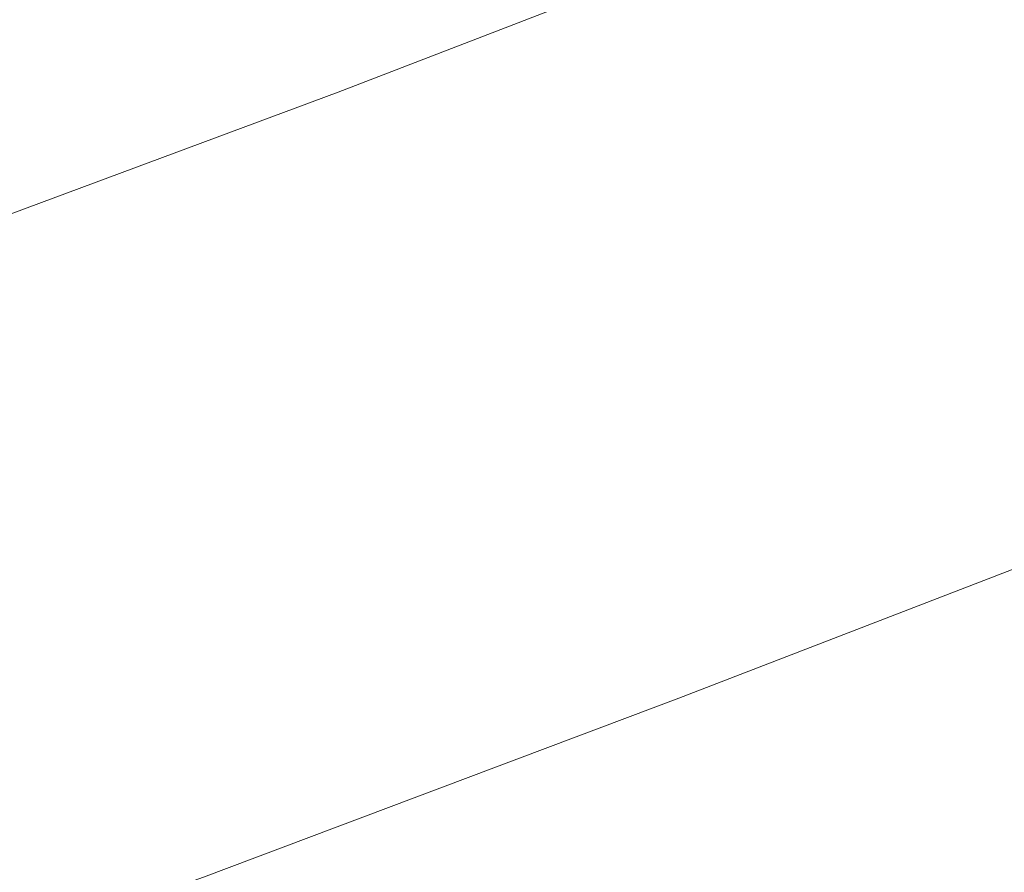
# Model space of a CAD drawing. Extents: x 1620613 to 1693141, y 557269 to 607790.
# Tile 75 of 256: x 1620779.23 to 1620780.66, y 607291.72 to 607292.96. Entities that reach past the tile are written whole.
import ezdxf

# ---------------------------------------------------------------- set-up
doc = ezdxf.new("R2010")
doc.units = 0
doc.header["$LTSCALE"] = 10
doc.header["$MEASUREMENT"] = 0
doc.linetypes.add('DGN Style 2', pattern=[7.346996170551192, 4.408197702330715, -2.938798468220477])
doc.linetypes.add('DGN Style 3', pattern=[10.28579463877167, 7.346996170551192, -2.938798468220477])
doc.layers.add('DT_X_Contour_Minor', color=136, linetype='DGN Style 3', lineweight=0)
doc.layers.add('SV_X_Top_of_Bank', color=97, linetype='DGN Style 2', lineweight=0)

# ---------------------------------------------------------------- blocks, each defined once
blk = doc.blocks.new('*U1004')
at = {"layer": 'DT_X_Contour_Minor', "transparency": 33554559, "flags": 128}
for points, elevation in [([(-15.21616715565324, 53.13950447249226), (-19.81874134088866, 49.86354265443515), (-20.72156229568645, 49.22141635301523), (-21.45749336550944, 48.69902108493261), (-22.02653455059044, 48.29635685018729), (-22.42868585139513, 48.01342364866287), (-23.27856947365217, 47.41857648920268), (-23.80416834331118, 46.98556298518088), (-24.74355223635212, 46.13265784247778), (-26.09672115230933, 44.85986106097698), (-27.86367509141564, 43.16717264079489), (-33.12726562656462, 38.09348133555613), (-34.87997650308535, 36.41065848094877), (-36.19041623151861, 35.16745839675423), (-37.05858481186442, 34.36388108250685), (-37.48448224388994, 33.99992653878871), (-38.03051386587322, 33.61554478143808), (-38.21858775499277, 33.48693160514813), (-38.37328570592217, 33.38937839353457), (-38.49460771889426, 33.32288514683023), (-38.5825537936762, 33.28745186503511), (-38.77257540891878, 33.23437640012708), (-38.88521126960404, 33.17604471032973), (-39.08060264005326, 33.04085623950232), (-39.3587495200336, 32.82881098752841), (-39.71965190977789, 32.53990895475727), (-40.79239896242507, 31.66702782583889), (-41.21281239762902, 31.37527341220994), (-41.66949241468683, 31.15467101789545), (-42.16243901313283, 31.00522064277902), (-42.6916521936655, 30.92692228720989), (-44.15124278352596, 30.8129960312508), (-44.65910627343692, 30.77541925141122), (-45.08800380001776, 30.74813360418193), (-45.43793536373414, 30.73113908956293), (-45.7089009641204, 30.72443570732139), (-46.78915318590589, 30.71716589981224), (-50.25550565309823, 29.22997960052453), (-51.06818505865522, 28.88110715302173), (-52.02064364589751, 28.47185536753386), (-53.11288141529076, 28.00222424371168), (-54.34489836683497, 27.47221378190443), (-57.81664914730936, 25.97834676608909), (-59.108489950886, 25.4196177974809), (-60.38019927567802, 24.86383115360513), (-61.63177712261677, 24.31098683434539), (-62.86322349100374, 23.76108483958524), (-66.12023850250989, 22.29860262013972), (-67.36429721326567, 21.74074830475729), (-68.65371208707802, 21.16404702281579), (-69.9884831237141, 20.56849877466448), (-71.36861032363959, 19.95410356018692), (-75.10942440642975, 18.29058703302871), (-76.51567851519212, 17.66446206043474), (-77.92883027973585, 17.03372453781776), (-79.34887969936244, 16.39837446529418), (-80.77582677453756, 15.75841184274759), (-84.59021584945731, 14.04569478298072), (-85.96780275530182, 13.42649090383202), (-87.23977166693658, 12.8534170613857), (-88.40612258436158, 12.32647325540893), (-89.46685550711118, 11.84565948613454), (-92.15465264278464, 10.62499615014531), (-93.16140094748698, 10.16824392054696), (-94.16579800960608, 9.713484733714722), (-95.16784382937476, 9.260718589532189), (-96.16753840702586, 8.809945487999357), (-98.83025562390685, 7.610541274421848), (-99.75191201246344, 7.19545492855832), (-100.5198432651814, 6.84974905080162), (-101.1340493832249, 6.573423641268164), (-101.5945303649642, 6.366478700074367), (-102.6175128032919, 5.907132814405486), (-103.011255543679, 5.728681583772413), (-103.425246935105, 5.537837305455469), (-103.8594869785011, 5.334599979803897), (-104.3139756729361, 5.1189696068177), (-105.5529437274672, 4.527431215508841), (-105.9805033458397, 4.32358178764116), (-106.3339561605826, 4.1556872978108), (-106.613302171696, 4.023747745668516), (-106.818541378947, 3.927763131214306), (-107.2670368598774, 3.719744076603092), (-107.4843943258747, 3.619638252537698), (-107.8000951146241, 3.475335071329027), (-108.2141392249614, 3.286834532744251), (-108.7265266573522, 3.054136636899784), (-110.2240175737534, 2.374679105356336), (-110.7152033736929, 2.152073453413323), (-111.0656425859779, 1.993849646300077), (-111.2753352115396, 1.900007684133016), (-111.3442812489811, 1.870547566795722), (-111.3404752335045, 1.87782971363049), (-111.3429190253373, 1.878463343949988), (-111.3531049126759, 1.874902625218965), (-111.371032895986, 1.867147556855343), (-111.3967029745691, 1.855198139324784), (-111.4754793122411, 1.817740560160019), (-111.5018743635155, 1.805381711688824), (-111.5219772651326, 1.796398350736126), (-111.5357880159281, 1.79079047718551), (-111.5433066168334, 1.788558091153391), (-111.5549666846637, 1.787105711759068), (-111.5624210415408, 1.784814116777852), (-111.5760390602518, 1.779028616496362), (-111.5958207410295, 1.769749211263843), (-111.6217660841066, 1.756975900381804), (-111.6991718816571, 1.718255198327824), (-111.7342200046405, 1.700687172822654), (-111.7813100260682, 1.677023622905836), (-111.8404419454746, 1.647264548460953), (-111.9116157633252, 1.611409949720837), (-112.2718580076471, 1.429865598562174), (-113.0350606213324, -0.2474059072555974), (-113.2177541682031, -0.6502334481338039), (-113.4387479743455, -1.13988542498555), (-113.6980420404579, -1.716361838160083), (-113.9956363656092, -2.379662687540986), (-114.8402882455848, -4.264230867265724), (-115.2146300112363, -4.99066763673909), (-115.7041663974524, -5.756551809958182), (-116.3088974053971, -6.561883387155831), (-117.0288230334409, -7.406662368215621), (-120.6572634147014, -11.44100822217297), (-121.7109238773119, -12.4702595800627), (-121.9242665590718, -12.67251216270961), (-122.1127258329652, -12.838162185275), (-122.2763016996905, -12.96720964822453), (-122.4149941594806, -13.0596545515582), (-122.7516628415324, -13.25737088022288), (-123.1181484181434, -13.47519358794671), (-123.9651036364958, -13.98037446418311), (-125.2925284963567, -14.77291350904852), (-127.1004229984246, -15.85281072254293), (-132.5621011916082, -19.11568085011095), (-134.3564604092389, -20.18775530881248), (-135.643279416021, -20.95682608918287), (-136.4225582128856, -21.4228931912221), (-136.6942967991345, -21.5859566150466), (-136.7422127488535, -21.61678750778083), (-136.7928334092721, -21.64935871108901), (-136.9087584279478, -21.72394915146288), (-137.0899878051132, -21.84055882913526), (-137.3365215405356, -21.99918774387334), (-138.0810173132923, -22.47822383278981), (-138.3978712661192, -22.6746115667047), (-138.790061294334, -22.90449770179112), (-139.2575873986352, -23.16788223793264), (-139.8004495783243, -23.46476517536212), (-142.5095905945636, -24.92838181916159), (-153.1870326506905, -30.13426355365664), (-155.2248335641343, -31.12493864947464), (-156.7621897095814, -31.86587176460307), (-157.7991010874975, -32.35706289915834), (-158.3355676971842, -32.59851205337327), (-159.0988856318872, -32.90938715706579), (-159.3740378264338, -33.02320973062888), (-159.6270059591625, -33.13152112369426), (-159.8577900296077, -33.23432133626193), (-160.0663900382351, -33.33161036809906), (-160.5930779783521, -33.58369954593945), (-160.8051329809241, -33.66154300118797), (-161.0462820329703, -33.70600648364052), (-161.3165251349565, -33.71708999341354), (-161.615862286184, -33.69479353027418), (-162.4528867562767, -33.59082966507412), (-162.9269289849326, -33.66899306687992), (-163.721287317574, -33.98145617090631), (-164.8359617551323, -34.52821897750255), (-166.2709522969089, -35.30928148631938), (-170.5246818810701, -37.7045144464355), (-172.1231266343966, -38.57648387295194), (-173.7281637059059, -39.39596743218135), (-175.339793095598, -40.16296512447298), (-176.9580148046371, -40.87747694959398), (-181.2820624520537, -42.71286066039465), (-182.7909117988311, -43.35069092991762), (-184.0744241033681, -43.88764395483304), (-185.1325993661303, -44.32371973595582), (-185.9654375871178, -44.65891827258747), (-187.8858901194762, -45.41827804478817), (-188.520472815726, -45.67012349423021), (-188.9838815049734, -45.85614001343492), (-189.2761161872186, -45.97632760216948), (-189.3971768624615, -46.0306862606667), (-189.4917733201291, -46.08787077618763), (-189.8211518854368, -46.28819430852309), (-190.7383402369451, -46.84627651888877), (-192.2433383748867, -47.76211740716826), (-194.3361462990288, -49.03571697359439), (-200.7007138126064, -52.90899405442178), (-202.8180694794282, -54.19743101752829), (-204.3967108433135, -55.15778409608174), (-205.4366379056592, -55.79005328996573), (-205.9378506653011, -56.09423859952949), (-206.5561322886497, -56.46795424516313), (-206.8614067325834, -56.64589492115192), (-207.3135188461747, -56.89943021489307), (-207.912468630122, -57.22856012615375), (-208.6582560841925, -57.63328465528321), (-212.4812187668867, -59.69838656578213), (-217.9525532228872, -61.78625121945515), (-218.9816974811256, -62.17902329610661), (-219.7242726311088, -62.46254038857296), (-220.1802786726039, -62.63680249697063), (-220.3497156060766, -62.70180962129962), (-220.4194552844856, -62.72948864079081), (-220.8007980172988, -62.87632058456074), (-221.8925214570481, -63.29605715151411), (-223.6946256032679, -63.98869834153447), (-226.2071104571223, -64.95424415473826), (-233.8542443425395, -67.8929058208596), (-236.4554405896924, -68.89391066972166), (-238.5236789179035, -69.69292896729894), (-240.0589593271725, -70.28996071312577), (-241.0612818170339, -70.68500590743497), (-243.0235312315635, -71.46914435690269), (-243.7578034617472, -71.7613185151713), (-244.4889330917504, -72.04973715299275), (-245.2169201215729, -72.33440027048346), (-245.9417645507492, -72.61530786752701), (-247.8704928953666, -73.35938743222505), (-248.5630352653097, -73.6199460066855), (-249.1941161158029, -73.8435620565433), (-249.7637354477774, -74.0302355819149), (-250.271893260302, -74.17996658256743), (-251.5450320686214, -74.52999255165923), (-252.0702619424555, -74.6602527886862), (-252.691097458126, -74.78851402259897), (-253.4075386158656, -74.91477625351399), (-254.2195854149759, -75.03903948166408), (-256.5125177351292, -75.36774275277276), (-256.9049860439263, -75.59858398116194), (-256.3626917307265, -76.04458021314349), (-254.8856347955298, -76.705731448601), (-252.4738152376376, -77.58203768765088), (-244.7959462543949, -80.20572766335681), (-242.204642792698, -81.01907846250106), (-240.1891341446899, -81.49136337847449), (-238.7494203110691, -81.62258241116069), (-237.8855012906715, -81.41273556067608), (-236.3494436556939, -80.39838944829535), (-235.4562545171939, -80.28305411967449), (-233.928730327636, -80.69780771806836), (-231.7668710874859, -81.64265024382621), (-228.9706767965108, -83.11758169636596), (-220.6683786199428, -87.75751747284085), (-217.8834685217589, -89.27032145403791), (-215.7554618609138, -90.32878156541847), (-214.2843586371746, -90.93289780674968), (-213.4701588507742, -91.08267017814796), (-212.174830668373, -90.87627134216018), (-211.6545913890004, -90.75436087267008), (-211.0653696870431, -90.54342859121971), (-210.4071655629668, -90.2434744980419), (-209.6799790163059, -89.85449859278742), (-207.6488383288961, -88.69853376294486), (-206.8963358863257, -88.28145190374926), (-206.1621840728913, -87.89717994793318), (-205.4463828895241, -87.54571789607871), (-204.7489323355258, -87.22706574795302), (-202.9135316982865, -86.42107322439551), (-202.161806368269, -86.10027413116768), (-201.2831808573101, -85.74237124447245), (-200.277655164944, -85.347364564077), (-199.1452292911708, -84.91525409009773), (-195.9562267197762, -83.71348776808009), (-194.8143689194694, -83.26692920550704), (-193.7805474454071, -82.82857825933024), (-192.8547622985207, -82.39843492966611), (-192.0370134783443, -81.97649921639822), (-190.0003983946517, -80.86228080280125), (-189.2093401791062, -80.45351616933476), (-188.3636268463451, -80.06288607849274), (-187.4632583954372, -79.69039053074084), (-186.5082348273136, -79.33602952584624), (-183.88863182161, -78.41524623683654), (-183.0039409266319, -78.10315325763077), (-182.3145704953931, -77.85746178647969), (-181.8205205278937, -77.67817182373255), (-181.5217910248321, -77.56528336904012), (-180.9856063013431, -77.35278283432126), (-180.6732185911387, -77.23195806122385), (-180.1381940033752, -77.02885914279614), (-179.3805325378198, -76.74348607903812), (-178.4002341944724, -76.37583887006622), (-175.4892561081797, -75.28574745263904), (-174.2415284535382, -74.81242216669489), (-172.6815790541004, -74.21001487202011), (-170.8094079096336, -73.47852556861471), (-168.6250150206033, -72.6179542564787), (-162.3836716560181, -70.15098807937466), (-160.3075015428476, -69.33094668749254), (-158.7599987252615, -68.72104714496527), (-157.7411632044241, -68.32128945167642), (-157.2509949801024, -68.131673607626), (-156.6487694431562, -67.906220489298), (-156.3778641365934, -67.78612823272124), (-156.0168173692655, -67.59494130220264), (-155.5656291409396, -67.33265969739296), (-155.0242994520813, -66.99928341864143), (-153.4605650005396, -66.01548710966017), (-152.8529017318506, -65.65113033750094), (-152.2027127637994, -65.29590725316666), (-151.5099980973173, -64.94981785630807), (-150.7747577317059, -64.61286214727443), (-148.7574158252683, -63.72649183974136), (-147.8165163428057, -63.32364140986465), (-146.5068243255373, -62.77986785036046), (-144.8283397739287, -62.09517116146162), (-142.7810626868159, -61.26955134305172), (-136.8299337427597, -58.88000098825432), (-134.7873558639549, -58.07134284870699), (-133.1229689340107, -57.4375311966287), (-131.8367729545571, -56.97856603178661), (-130.9287679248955, -56.69444735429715), (-129.0116757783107, -56.16992619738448), (-128.3709055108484, -55.98933264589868), (-127.8864138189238, -55.84094285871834), (-127.5582007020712, -55.72475683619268), (-127.3862661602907, -55.64077457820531), (-127.1361454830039, -55.45976024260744), (-127.0158877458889, -55.40442056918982), (-126.8427050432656, -55.37416230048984), (-126.6165973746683, -55.36898543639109), (-126.3375647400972, -55.38888997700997), (-125.5229110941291, -55.47541062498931), (-125.2490449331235, -55.50724031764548), (-125.0384366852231, -55.53783890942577), (-124.8910863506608, -55.56720640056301), (-124.8069939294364, -55.59534279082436), (-124.5621644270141, -55.72377337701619), (-121.6953630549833, -54.43029862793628), (-121.1401926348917, -54.18145993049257), (-120.7033105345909, -53.98929015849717), (-120.3847167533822, -53.85378931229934), (-120.1844112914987, -53.77495739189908), (-119.8079811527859, -53.64029750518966), (-119.6632141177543, -53.58463066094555), (-119.5112356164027, -53.51862504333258), (-119.3520456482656, -53.44228065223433), (-119.1856442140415, -53.35559748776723), (-118.732291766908, -53.11065735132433), (-118.5813705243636, -53.02933177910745), (-118.4686211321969, -52.96906016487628), (-118.394043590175, -52.92984250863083), (-118.3576378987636, -52.91167881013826), (-118.3114518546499, -52.8913142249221), (-118.2843343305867, -52.87942948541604), (-118.2376212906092, -52.8590487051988), (-118.1713127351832, -52.8301718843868), (-118.0854086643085, -52.79279902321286), (-117.8302037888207, -52.68181000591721), (-117.7463434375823, -52.64520010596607), (-117.6861660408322, -52.61861216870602), (-117.6496715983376, -52.60204619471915), (-117.6368601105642, -52.59550218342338), (-117.634273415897, -52.59141410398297), (-117.5621176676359, -52.55989399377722), (-117.3475904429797, -52.4683997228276), (-116.9906917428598, -52.31693129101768), (-116.4914215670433, -52.10548869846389), (-114.970205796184, -51.46167623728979), (-114.4185916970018, -51.22624495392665), (-113.9046612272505, -51.00281044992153), (-113.4284143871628, -50.79137272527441), (-112.9898511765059, -50.59193177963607), (-111.8705941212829, -50.07608496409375), (-111.4361631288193, -49.87686495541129), (-110.9723129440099, -49.66609004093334), (-110.479043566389, -49.44376022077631), (-109.9563549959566, -49.20987549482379), (-108.5232932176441, -48.57077635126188), (-107.9104807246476, -48.29830772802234), (-107.1468395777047, -47.96022621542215), (-106.2323697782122, -47.55653181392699), (-105.1670713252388, -47.08722452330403), (-102.1251705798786, -45.74825456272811), (-100.9267181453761, -45.21956756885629), (-99.6127864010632, -44.63773405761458), (-98.18337534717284, -44.00275402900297), (-96.63848498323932, -43.31462748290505), (-92.36480493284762, -41.40876133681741), (-90.7662950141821, -40.69468151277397), (-89.1760252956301, -39.98184164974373), (-87.59399577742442, -39.27024174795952), (-86.02020645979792, -38.55988180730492), (-81.83442187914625, -36.66724191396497), (-80.35566188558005, -35.99873885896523), (-79.05872034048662, -35.41270961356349), (-77.94359724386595, -34.90915417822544), (-77.01029259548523, -34.48807255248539), (-74.76390479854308, -33.47515329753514), (-73.82803864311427, -33.05414123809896), (-72.70523102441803, -32.55079450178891), (-71.39548194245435, -31.96511308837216), (-69.89879139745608, -31.29709699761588), (-65.65836132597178, -29.40594118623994), (-64.17550338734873, -28.7438384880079), (-62.90725212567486, -28.17589725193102), (-61.85360754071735, -27.70211747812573), (-61.01456963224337, -27.32249916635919), (-59.06327744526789, -26.43573228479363), (-58.40143171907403, -26.13440883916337), (-57.87936368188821, -25.89551366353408), (-57.49707333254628, -25.71904675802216), (-57.25456067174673, -25.60500812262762), (-56.79423049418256, -25.38414278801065), (-56.61580828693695, -25.29798916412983), (-56.42578929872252, -25.20517729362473), (-56.2241735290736, -25.1057071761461), (-56.01096097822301, -24.99957881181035), (-55.42693180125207, -24.70769217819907), (-55.17584401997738, -24.58463789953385), (-54.86060255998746, -24.43439003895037), (-54.48120742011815, -24.25694859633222), (-54.03765860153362, -24.05231357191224), (-52.76932351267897, -23.47036206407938), (-52.35306644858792, -23.27972813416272), (-52.05554657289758, -23.14428997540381), (-51.8767638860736, -23.0640475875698), (-51.81671838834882, -23.03900097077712), (-51.81491331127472, -23.04580435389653), (-51.80586088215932, -23.04392634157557), (-51.78005740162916, -23.03318976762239), (-51.73750286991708, -23.01359463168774), (-51.67819728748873, -22.98514093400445), (-51.49771433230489, -22.8974529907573), (-51.39857034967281, -22.84935450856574), (-51.23650061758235, -22.77082501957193), (-51.01150513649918, -22.66186452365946), (-50.72358390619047, -22.52247302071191), (-49.23312474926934, -21.80097365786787), (-49.14244847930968, -20.03365444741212), (-49.00203839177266, -19.51154287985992), (-48.6196693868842, -18.70263069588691), (-47.99534146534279, -17.6069178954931), (-47.12905462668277, -16.22440447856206), (-44.4963445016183, -12.15530121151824), (-43.46803317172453, -10.75049285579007), (-42.35763177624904, -9.587895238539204), (-41.16514031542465, -8.667508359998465), (-39.89055878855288, -7.989332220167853), (-36.38222129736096, -6.503810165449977), (-35.20540522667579, -6.00551539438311), (-34.30621013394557, -5.624772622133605), (-33.68463601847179, -5.361581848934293), (-33.34068288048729, -5.215943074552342), (-32.79363581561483, -4.984309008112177), (-32.37782533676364, -4.731976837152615), (-31.5406792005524, -4.148705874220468), (-30.2821974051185, -3.234496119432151), (-28.60237995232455, -1.989347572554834), (-23.56108586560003, 1.772300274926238), (-21.76660683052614, 3.090607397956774), (-20.1641402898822, 4.224292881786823), (-18.75368624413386, 5.173356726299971), (-17.53524469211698, 5.937798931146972), (-14.54208387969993, 7.730149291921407), (-13.53872524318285, 8.334381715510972), (-12.77351994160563, 8.802816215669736), (-12.24646797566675, 9.1354527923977), (-11.95756934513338, 9.332291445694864), (-11.50471077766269, 9.676130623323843), (-11.13367417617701, 9.918347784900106), (-10.3602082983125, 10.38711988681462), (-9.184313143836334, 11.08244692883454), (-7.605988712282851, 12.00432891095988), (-2.860551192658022, 14.76475411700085), (-1.204194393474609, 15.72995997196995), (0.2057978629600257, 16.5552586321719), (1.369425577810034, 17.24065009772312), (2.286688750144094, 17.78613436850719), (4.404237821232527, 19.05421616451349), (5.349744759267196, 19.62845602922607), (6.598103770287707, 20.40011427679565), (8.149314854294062, 21.36919090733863), (10.00337801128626, 22.5356859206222), (15.35134919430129, 25.90956379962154), (17.17177361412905, 27.06607961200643), (18.62206848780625, 28.00521863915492), (19.70223381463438, 28.72698088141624), (20.41226959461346, 29.23136633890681), (21.81219227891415, 30.28655851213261), (22.32136375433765, 30.52013040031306), (22.79893616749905, 30.42945193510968), (23.24490951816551, 30.01452311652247), (23.6592838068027, 29.27534394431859), (25.5192993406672, 25.06925698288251)], 0.2000414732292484), ([(-17.45736527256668, 52.90326992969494), (-21.39895877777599, 50.0977725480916), (-22.17212463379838, 49.54786270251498), (-22.80236784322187, 49.10048918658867), (-23.28968840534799, 48.75565200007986), (-23.63408632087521, 48.51335114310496), (-24.36191723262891, 48.00393063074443), (-24.86158497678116, 47.58533965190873), (-25.8147150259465, 46.71163209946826), (-27.22130737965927, 45.38280797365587), (-29.08136203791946, 43.59886727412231), (-34.64612420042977, 38.23486997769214), (-36.47441867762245, 36.47166088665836), (-37.78573048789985, 35.20503158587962), (-38.58005963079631, 34.43498207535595), (-38.85740610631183, 34.16151235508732), (-38.94539676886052, 34.04400650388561), (-38.93639807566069, 34.00681650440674), (-38.93534537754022, 33.99954533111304), (-38.93604386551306, 33.99367038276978), (-38.93849353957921, 33.98919165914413), (-38.94269439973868, 33.98610916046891), (-38.95623160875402, 33.97975079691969), (-38.96354734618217, 33.97610134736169), (-38.97534165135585, 33.96992177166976), (-38.99161452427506, 33.96121206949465), (-39.01236596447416, 33.94997224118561), (-39.11965601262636, 33.89161608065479), (-41.00425999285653, 32.35813691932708), (-41.41850579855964, 32.06585747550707), (-41.85355579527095, 31.84622449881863), (-42.30940998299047, 31.69923798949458), (-42.78606836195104, 31.62489794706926), (-45.05901724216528, 31.44748617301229), (-45.41155417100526, 31.3261421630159), (-45.47864930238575, 31.30298905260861), (-45.52884744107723, 31.28553429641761), (-45.56214858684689, 31.27377789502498), (-45.57855274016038, 31.26771984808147), (-45.60682844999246, 31.25629857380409), (-45.61209900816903, 31.25412344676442), (-45.61557950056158, 31.25263748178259), (-45.6172699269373, 31.25184067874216), (-45.61939097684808, 31.2506347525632), (-45.6221740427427, 31.24922665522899), (-45.63966620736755, 31.24067520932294), (-45.69890002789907, 31.21193393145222), (-45.82608510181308, 31.15654833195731), (-46.17424678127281, 31.00658998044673), (-46.74338506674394, 30.76205887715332), (-47.53349995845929, 30.42295502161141), (-49.93510847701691, 29.39258107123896), (-50.87372427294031, 28.98969278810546), (-51.88836527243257, 28.55380840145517), (-52.97903147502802, 28.08492791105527), (-54.14572288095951, 27.5830513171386), (-57.35826690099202, 26.20071892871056), (-58.58553470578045, 25.6693915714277), (-59.85793010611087, 25.11215879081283), (-61.17545310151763, 24.52902058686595), (-62.53810369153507, 23.91997695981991), (-66.2320087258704, 22.26132005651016), (-67.60640780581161, 21.64488324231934), (-68.95917626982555, 21.0395654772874), (-70.29031411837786, 20.44536676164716), (-71.5998213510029, 19.8622870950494), (-75.06299981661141, 18.3222333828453), (-76.39654123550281, 17.72836383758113), (-77.7997816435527, 17.10179548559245), (-79.27272104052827, 16.44252832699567), (-80.81535942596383, 15.7505623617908), (-85.0219937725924, 13.86172137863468), (-86.5189906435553, 13.18894839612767), (-87.85500549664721, 12.58726018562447), (-89.03003833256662, 12.05665674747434), (-90.04408915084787, 11.5971380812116), (-92.53358197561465, 10.46653466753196), (-93.46605290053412, 10.0434813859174), (-94.39634605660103, 9.622274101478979), (-95.32446144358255, 9.202912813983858), (-96.25039906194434, 8.785397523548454), (-98.7166623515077, 7.674484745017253), (-99.58089384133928, 7.285275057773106), (-100.32389084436, 6.950830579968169), (-100.9456533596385, 6.671151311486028), (-101.4461813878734, 6.446237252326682), (-102.6192768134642, 5.919486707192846), (-103.0579989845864, 5.720960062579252), (-103.4943439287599, 5.520443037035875), (-103.9283116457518, 5.317935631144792), (-104.3599021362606, 5.113437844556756), (-105.5076404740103, 4.565456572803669), (-105.9101584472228, 4.373629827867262), (-106.2569086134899, 4.209135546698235), (-106.5478909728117, 4.071973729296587), (-106.7831055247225, 3.962144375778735), (-107.3359872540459, 3.705709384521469), (-107.582444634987, 3.592054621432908), (-107.907155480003, 3.44341657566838), (-108.3101197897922, 3.25979524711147), (-108.7913375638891, 3.041190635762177), (-110.1789229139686, 2.411600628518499), (-110.6338851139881, 2.205665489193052), (-110.9580827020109, 2.060052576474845), (-111.1515156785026, 1.974761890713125), (-111.214184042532, 1.949793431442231), (-111.2069468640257, 1.96364050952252), (-111.2115937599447, 1.964845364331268), (-111.2309623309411, 1.958074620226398), (-111.2650525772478, 1.943328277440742), (-111.3138644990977, 1.920606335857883), (-111.4636585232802, 1.849380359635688), (-111.5138489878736, 1.825879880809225), (-111.5520748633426, 1.808797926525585), (-111.5783361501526, 1.798134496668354), (-111.5926328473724, 1.793889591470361), (-111.6148045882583, 1.791127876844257), (-111.6289791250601, 1.786770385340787), (-111.6548739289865, 1.775769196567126), (-111.6924890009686, 1.758124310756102), (-111.7418243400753, 1.733835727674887), (-111.8890122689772, 1.660207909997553), (-111.9556566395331, 1.62680212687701), (-112.0451988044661, 1.581805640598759), (-112.1576387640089, 1.525218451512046), (-112.2929765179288, 1.457040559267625), (-112.9779808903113, 1.111832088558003), (-114.4292185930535, -2.077517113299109), (-114.7156034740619, -2.707376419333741), (-114.9527991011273, -3.230090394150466), (-115.140805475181, -3.645659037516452), (-115.2796225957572, -3.954082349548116), (-115.5842159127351, -4.633684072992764), (-115.7192088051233, -4.895647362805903), (-115.8957424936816, -5.171835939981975), (-116.1138169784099, -5.46224980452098), (-116.373432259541, -5.766888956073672), (-117.6818987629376, -7.221730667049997), (-120.7368154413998, -10.20587712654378), (-121.3553677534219, -10.7922755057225), (-121.9017746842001, -11.27255073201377), (-122.3760362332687, -11.64670280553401), (-122.7781524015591, -11.91473172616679), (-123.7542683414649, -12.48797797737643), (-124.3046113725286, -12.81351193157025), (-125.2235535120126, -13.36017910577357), (-126.5110947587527, -14.1279794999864), (-128.1672351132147, -15.11691311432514), (-133.0750748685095, -18.04891371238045), (-134.6900997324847, -19.01396191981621), (-135.8542945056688, -19.71010609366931), (-136.5676591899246, -20.13734623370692), (-136.8301937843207, -20.29568234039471), (-136.929179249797, -20.35937324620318), (-137.0337521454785, -20.42665931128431), (-137.273231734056, -20.58074932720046), (-137.6476180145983, -20.82164329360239), (-138.1569109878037, -21.14934121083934), (-139.6949011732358, -22.1389409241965), (-140.3494626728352, -22.54464155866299), (-141.1596545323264, -23.01954367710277), (-142.125476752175, -23.56364727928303), (-143.2469293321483, -24.17695236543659), (-148.8435122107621, -27.20051289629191), (-155.6668337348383, -30.52728392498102), (-156.9690717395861, -31.16036576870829), (-157.9515050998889, -31.63385228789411), (-158.6141338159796, -31.9477434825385), (-158.9569578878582, -32.10203935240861), (-159.4447492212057, -32.30070123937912), (-159.6311749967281, -32.37850830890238), (-159.8246088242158, -32.46293310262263), (-160.0250507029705, -32.55397562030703), (-160.232500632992, -32.65163586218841), (-160.7950445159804, -32.9208868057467), (-161.0059018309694, -33.00597154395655), (-161.2165658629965, -33.05928755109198), (-161.4270366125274, -33.08083482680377), (-161.6373140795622, -33.07061337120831), (-162.1977962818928, -33.00099784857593), (-162.5945986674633, -33.09803384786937), (-163.3646441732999, -33.44135348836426), (-164.5079327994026, -34.03095676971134), (-166.0244645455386, -34.86684369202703), (-170.5662066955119, -37.42425367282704), (-172.2728793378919, -38.35526261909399), (-173.9865906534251, -39.23023197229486), (-175.7073406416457, -40.04916173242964), (-177.435129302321, -40.81205189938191), (-182.0519506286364, -42.77170622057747), (-183.6363930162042, -43.44221749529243), (-184.9271041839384, -43.98401057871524), (-185.9240841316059, -44.39708547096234), (-186.6273328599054, -44.68144217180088), (-188.1110211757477, -45.26810245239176), (-188.6012821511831, -45.46267125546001), (-188.9592988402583, -45.60638245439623), (-189.1850712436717, -45.69923604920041), (-189.2785993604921, -45.74123203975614), (-189.3516819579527, -45.78541120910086), (-189.6950575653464, -45.99428155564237), (-190.6703724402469, -46.58775821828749), (-192.2776265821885, -47.56584119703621), (-194.5168199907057, -48.92853049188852), (-201.330588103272, -53.07517703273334), (-203.5688460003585, -54.43730063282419), (-205.1732936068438, -55.41368652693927), (-206.143930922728, -56.00433471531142), (-206.4807579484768, -56.20924519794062), (-206.5338829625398, -56.24135621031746), (-206.56011325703, -56.25664552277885), (-206.5989603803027, -56.27843020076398), (-206.6504243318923, -56.30671024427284), (-206.71450511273, -56.34148565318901), (-207.042988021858, -56.51892674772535), (-216.8652858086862, -60.26712173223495), (-218.7128353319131, -60.9722375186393), (-220.04592770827, -61.48121559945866), (-220.8645629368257, -61.79405597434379), (-221.1687410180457, -61.91075864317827), (-221.2939397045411, -61.96044881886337), (-221.6560887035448, -62.10013437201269), (-222.648636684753, -62.48192339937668), (-224.2715836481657, -63.10581590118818), (-226.5249295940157, -63.97181187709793), (-233.3743840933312, -66.60393911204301), (-235.7518862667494, -67.51956538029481), (-237.7473019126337, -68.29234875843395), (-239.3606310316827, -68.92228924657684), (-240.5918736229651, -69.40938684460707), (-243.3657384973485, -70.51785658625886), (-244.3541457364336, -70.9117544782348), (-245.2389687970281, -71.2620958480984), (-246.0202076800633, -71.56888069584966), (-246.6978623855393, -71.83210902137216), (-248.3668293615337, -72.47597585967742), (-248.9959418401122, -72.7096468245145), (-249.6315540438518, -72.92775959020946), (-250.2736659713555, -73.1303141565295), (-250.922277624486, -73.31731052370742), (-252.6605749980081, -73.79522323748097), (-253.3777047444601, -73.97307582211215), (-254.2253709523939, -74.14819904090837), (-255.2035736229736, -74.32059289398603), (-256.3123127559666, -74.49025738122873), (-259.4429990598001, -74.9390568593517), (-259.9788609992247, -75.2542390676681), (-259.2384320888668, -75.86318608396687), (-257.2217123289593, -76.76589790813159), (-253.9287017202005, -77.96237454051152), (-243.4456189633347, -81.5446653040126), (-239.9443442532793, -82.67948381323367), (-237.3028321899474, -83.39722126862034), (-235.5210827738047, -83.69787767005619), (-234.599096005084, -83.58145301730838), (-233.2868148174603, -82.71487920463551), (-232.5237475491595, -82.61634619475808), (-231.218756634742, -82.97067752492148), (-229.3718420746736, -83.77787319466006), (-226.9830038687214, -85.03793320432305), (-219.8902037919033, -89.00191234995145), (-217.497983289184, -90.29225249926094), (-215.6409218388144, -91.19028858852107), (-214.3190194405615, -91.6960206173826), (-213.532276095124, -91.80944858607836), (-212.1478392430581, -91.58885108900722), (-211.5918114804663, -91.45855411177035), (-210.9620558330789, -91.23311130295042), (-210.2585722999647, -90.91252266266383), (-209.4813608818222, -90.49678819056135), (-207.310493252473, -89.26130182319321), (-206.5328441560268, -88.82721764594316), (-205.8280475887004, -88.45157989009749), (-205.1961035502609, -88.13438855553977), (-204.6370120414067, -87.87564364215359), (-203.2432380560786, -87.26358576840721), (-202.625732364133, -87.00239332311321), (-201.8185457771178, -86.67785939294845), (-200.8216782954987, -86.28998397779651), (-199.63512991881, -85.83876707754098), (-196.2180930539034, -84.55106669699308), (-194.9945850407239, -84.07257631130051), (-193.8868386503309, -83.60288043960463), (-192.8948538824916, -83.14197908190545), (-192.018630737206, -82.68987223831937), (-189.8363845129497, -81.49598000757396), (-188.9887605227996, -81.05798606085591), (-188.0825732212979, -80.63942339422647), (-187.1178226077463, -80.2402920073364), (-186.0945086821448, -79.86059190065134), (-183.2875871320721, -78.87396665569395), (-182.3396351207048, -78.53955701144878), (-181.6009702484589, -78.276297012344), (-181.0715925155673, -78.08418665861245), (-180.7515019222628, -77.96322594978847), (-180.1769765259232, -77.73553025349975), (-179.8737207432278, -77.61785036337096), (-179.3948474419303, -77.4355824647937), (-178.7403566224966, -77.1887265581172), (-177.9102482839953, -76.87728264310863), (-175.4624693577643, -75.96064819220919), (-174.3456440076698, -75.53590440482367), (-172.8310021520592, -74.94914888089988), (-170.9185437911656, -74.20038162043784), (-168.6082689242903, -73.28960262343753), (-161.9171139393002, -70.64484298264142), (-159.6972275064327, -69.7679149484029), (-158.0559344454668, -69.12070057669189), (-156.9932347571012, -68.70319986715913), (-156.5091284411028, -68.51541282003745), (-155.9896360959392, -68.32093224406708), (-155.7559475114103, -68.21733815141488), (-155.4445010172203, -68.05241630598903), (-155.0552966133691, -67.82616670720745), (-154.5883343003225, -67.5385893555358), (-153.2394242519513, -66.68994607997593), (-152.7152412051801, -66.37564430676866), (-152.1543746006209, -66.06922144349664), (-151.5568244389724, -65.77067749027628), (-150.9225907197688, -65.480012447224), (-149.182389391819, -64.71541087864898), (-148.3115284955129, -64.34412459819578), (-147.0040968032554, -63.80371693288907), (-145.2600943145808, -63.09418788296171), (-143.0795210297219, -62.21553744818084), (-136.6825645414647, -59.64697444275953), (-134.4940270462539, -58.77966739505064), (-132.726131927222, -58.10416850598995), (-131.378879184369, -57.62047777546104), (-130.4522688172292, -57.32859520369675), (-128.5421643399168, -56.8059858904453), (-127.9128130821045, -56.63172460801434), (-127.4573376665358, -56.50089774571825), (-127.1757380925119, -56.41350530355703), (-127.0680143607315, -56.36954728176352), (-126.9710139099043, -56.26575682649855), (-126.7956728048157, -56.1396739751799), (-126.7287661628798, -56.11255874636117), (-126.6031924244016, -56.08524856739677), (-126.418951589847, -56.05774343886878), (-126.176043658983, -56.03004336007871), (-125.4500663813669, -55.9559165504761), (-125.2042487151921, -55.92880988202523), (-125.0112786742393, -55.90308498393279), (-124.8711562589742, -55.87874185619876), (-124.7838814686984, -55.85578049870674), (-124.6216121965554, -55.79639257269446), (-124.5715618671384, -55.77771408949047), (-124.5431128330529, -55.76621958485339), (-124.5362650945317, -55.76190905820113), (-124.5510186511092, -55.76478251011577), (-124.6191631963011, -55.78202368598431), (-124.5718470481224, -55.75624373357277), (-124.3787901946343, -55.66597299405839), (-124.0399926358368, -55.511211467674), (-123.555454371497, -55.29195915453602), (-122.0690313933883, -54.62129860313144), (-121.5602130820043, -54.39369512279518), (-121.1485753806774, -54.21388009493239), (-120.834118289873, -54.0818535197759), (-120.6168418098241, -53.99761539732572), (-120.1670120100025, -53.83669834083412), (-119.9940170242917, -53.77017708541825), (-119.8124044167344, -53.69130111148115), (-119.622174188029, -53.60007041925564), (-119.42332633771, -53.49648500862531), (-118.8815752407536, -53.20378428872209), (-118.7012260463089, -53.10660114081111), (-118.5664917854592, -53.03457723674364), (-118.4773724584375, -52.98771257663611), (-118.4338680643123, -52.96600716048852), (-118.378676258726, -52.94167170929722), (-118.3462711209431, -52.92746957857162), (-118.2904495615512, -52.90311477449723), (-118.211211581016, -52.86860729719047), (-118.108557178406, -52.82394714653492), (-117.8035902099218, -52.69131651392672), (-117.7033780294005, -52.64756809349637), (-117.6314667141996, -52.61579580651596), (-117.5878562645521, -52.59599965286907), (-117.5725466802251, -52.58817963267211), (-117.5694556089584, -52.58329442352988), (-117.5023191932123, -52.5537070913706), (-117.3032282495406, -52.46860900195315), (-116.9721827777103, -52.32800015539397), (-116.5091827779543, -52.1318805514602), (-115.0985767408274, -51.53488059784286), (-114.5787590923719, -51.31273690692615), (-114.0772606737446, -51.09405579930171), (-113.594081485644, -50.87883727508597), (-113.1292215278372, -50.66708133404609), (-111.914020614, -50.10701560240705), (-111.4423497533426, -49.89071825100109), (-110.938737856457, -49.6618754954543), (-110.4031849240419, -49.42048733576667), (-109.8356909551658, -49.16655377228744), (-108.2797856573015, -48.47267039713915), (-107.637205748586, -48.18686541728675), (-106.8763949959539, -47.84986300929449), (-105.9973533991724, -47.46166317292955), (-105.0000809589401, -47.02226590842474), (-102.1830466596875, -45.78227663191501), (-101.0416261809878, -45.27859689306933), (-99.730140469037, -44.69754963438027), (-98.24858952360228, -44.03913485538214), (-96.59697334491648, -43.3033525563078), (-91.96590989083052, -41.23810973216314), (-90.26453862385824, -40.47824782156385), (-88.63372241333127, -39.7475942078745), (-87.07346125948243, -39.0461488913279), (-85.58375516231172, -38.37391187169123), (-81.70527897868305, -36.62022421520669), (-80.33508533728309, -36.00080075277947), (-79.13336155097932, -35.4577961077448), (-78.1001076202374, -34.99121027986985), (-77.23532354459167, -34.60104326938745), (-75.15385914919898, -33.66248966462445), (-74.2553197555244, -33.25839136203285), (-73.12079987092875, -32.75001165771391), (-71.75029949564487, -32.13735055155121), (-70.14381862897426, -31.4204080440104), (-65.54522899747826, -29.36951948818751), (-63.95151954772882, -28.65803548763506), (-62.61933342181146, -28.0617499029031), (-61.54867061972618, -27.58066273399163), (-60.73953114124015, -27.21477398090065), (-58.93052363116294, -26.39266852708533), (-58.31693849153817, -26.11331703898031), (-57.83293870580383, -25.89184166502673), (-57.47852427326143, -25.72824240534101), (-57.25369519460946, -25.62251925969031), (-56.82693145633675, -25.41775902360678), (-56.65531035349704, -25.33478436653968), (-56.46051984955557, -25.23943057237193), (-56.24255994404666, -25.13169764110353), (-56.0014306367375, -25.01158557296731), (-55.32752661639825, -24.67478120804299), (-55.05126318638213, -24.53896794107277), (-54.72790091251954, -24.38413141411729), (-54.35743979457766, -24.21027162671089), (-53.93987983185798, -24.01738857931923), (-52.76358814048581, -23.47766943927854), (-52.37750348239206, -23.30100356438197), (-52.10146827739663, -23.1757952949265), (-51.93548252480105, -23.10204463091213), (-51.87954622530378, -23.07975157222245), (-51.87711536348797, -23.08891355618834), (-51.86492463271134, -23.08638447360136), (-51.83017558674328, -23.07192573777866), (-51.77286822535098, -23.04553734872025), (-51.69300254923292, -23.00721930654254), (-51.44994965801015, -22.88913165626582), (-51.31643438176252, -22.82435836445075), (-51.09817822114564, -22.71860422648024), (-50.7951811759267, -22.5718692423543), (-50.40744324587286, -22.38415341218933), (-48.4002708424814, -21.41252423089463), (-48.36751615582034, -20.77412141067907), (-48.22934931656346, -20.45036320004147), (-47.82888652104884, -19.75268977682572), (-47.16612776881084, -18.68110114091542), (-46.24107306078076, -17.23559729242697), (-43.42453256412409, -12.8823667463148), (-42.35470139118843, -11.39228932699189), (-41.25761324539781, -10.18697997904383), (-40.13326812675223, -9.266438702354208), (-38.98166603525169, -8.63066549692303), (-35.87438449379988, -7.314961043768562), (-34.83209626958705, -6.873628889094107), (-34.0356927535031, -6.536410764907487), (-33.48517394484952, -6.303306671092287), (-33.18053984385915, -6.174316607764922), (-32.69602851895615, -5.96916181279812), (-32.28319507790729, -5.712428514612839), (-31.40807824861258, -5.096094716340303), (-30.07067803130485, -4.120160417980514), (-28.27099442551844, -2.784625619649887), (-22.85546029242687, 1.256267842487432), (-20.95785962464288, 2.654420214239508), (-19.32670822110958, 3.818207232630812), (-17.96200608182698, 4.747628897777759), (-16.86375320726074, 5.442685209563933), (-14.29034455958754, 6.983681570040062), (-13.4230960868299, 7.5066692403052), (-12.75140715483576, 7.919884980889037), (-12.2752777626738, 8.223328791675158), (-11.99470791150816, 8.417000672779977), (-11.50726769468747, 8.787096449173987), (-11.10789761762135, 9.047810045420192), (-10.27536754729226, 9.552379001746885), (-9.009677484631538, 10.30080331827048), (-7.310827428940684, 11.2930829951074), (-2.203013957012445, 14.26430261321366), (-0.4445038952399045, 15.288643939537), (1.00016618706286, 16.13325320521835), (2.130996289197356, 16.79813040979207), (2.947986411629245, 17.28327555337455), (4.70817343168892, 18.33735318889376), (5.556006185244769, 18.85372868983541), (6.779364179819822, 19.61229696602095), (8.37824741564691, 20.61305801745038), (10.35265589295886, 21.85601184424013), (16.11844548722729, 25.49347908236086), (18.05360645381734, 26.71963120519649), (19.53474715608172, 27.66998714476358), (20.56186759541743, 28.34454690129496), (21.13496777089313, 28.7433104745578), (22.05787455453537, 29.43895175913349), (22.41446905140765, 29.54562768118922), (22.79207245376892, 29.34392448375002), (23.19068476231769, 28.83384216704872), (23.61030597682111, 28.01538073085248), (25.61755909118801, 23.47634274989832)], 0.6000414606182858)]:
    blk.add_lwpolyline(points, dxfattribs=dict(at, elevation=elevation))

msp = doc.modelspace()

# ---------------------------------------------------------------- linework, layer by layer
at = {"layer": 'SV_X_Top_of_Bank', "extrusion": (0.007114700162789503, -0.05176716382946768, 0.9986338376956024), "elevation": -18855.21206843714, "flags": 128}
msp.add_lwpolyline([(1688341.399474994, 380495.2335694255), (1688359.531308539, 380495.7043637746), (1688370.463455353, 380498.0725351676), (1688395.572580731, 380506.740670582), (1688420.940108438, 380511.7574321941), (1688444.138128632, 380518.355338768), (1688467.22231404, 380528.7305743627), (1688491.262317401, 380540.2151339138), (1688508.535586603, 380545.2887184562), (1688513.5223003, 380548.4010002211), (1688516.051220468, 380548.1495454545), (1688520.39603739, 380549.3039635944), (1688525.368929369, 380551.0706712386)], dxfattribs=at)
at = {"layer": 'SV_X_Top_of_Bank', "extrusion": (0.04489057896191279, -0.1067836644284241, 0.9932683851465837), "elevation": 8952.639644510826, "flags": 128}
msp.add_lwpolyline([(1729619.200279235, -67683.47041249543), (1729610.048117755, -67689.2494116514), (1729593.286163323, -67692.1110974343), (1729566.643396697, -67690.50938442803), (1729551.852254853, -67691.88192179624), (1729536.554039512, -67691.83763185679), (1729515.835796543, -67695.68964613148), (1729501.149706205, -67697.72199223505), (1729469.279658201, -67698.3224800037)], dxfattribs=at)

# ---------------------------------------------------------------- block references
at = {"layer": 'DT_X_Contour_Minor', "transparency": 33554559}
msp.add_blockref('*U1004', (1621028.060791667, 607365.3311666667, 1050.599958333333), dxfattribs=at)

doc.saveas('drawing.dxf')
